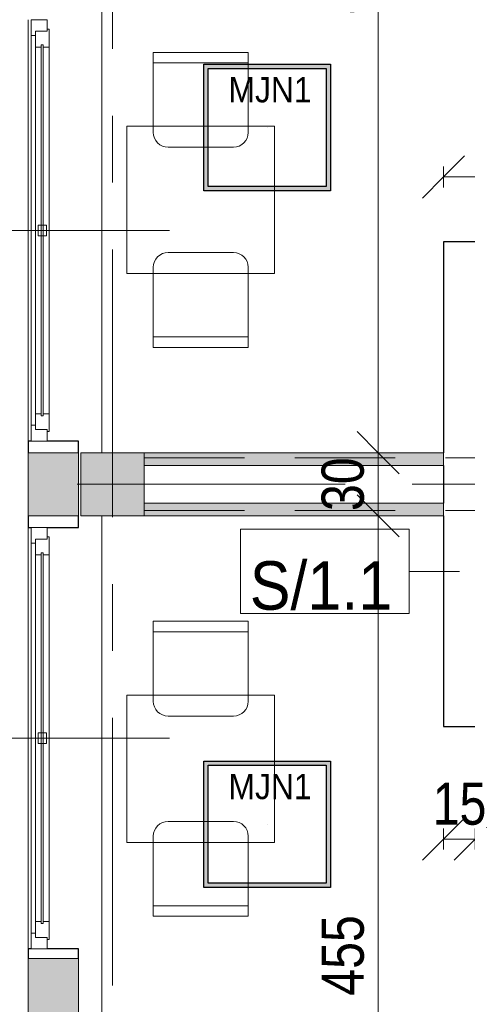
# Model space of a CAD drawing. Header units: centimetres. Extents: x -1631 to 21770, y -8842 to 3590.
# Tile 75 of 150: x -1257 to -1044, y 2082 to 2549. Entities that reach past the tile are written whole.
import ezdxf

# ---------------------------------------------------------------- set-up
doc = ezdxf.new("R2010")
doc.units = ezdxf.units.CM
doc.linetypes.add('Oś', pattern=[222.25, 127, -31.75, 31.75, -31.75])
doc.linetypes.add('Ukryte', pattern=[71.438, 47.625, -23.813])
for name, color, linetype, lineweight in [('A-ANNO-DIMS', 211, 'Continuous', 13), ('A-ANNO-DIMS-100', 211, 'Continuous', 13), ('A-DETL-HDLN', 90, 'Ukryte', 9), ('A-GLAZ', 151, 'Continuous', 13), ('A-GLAZ-IDEN', 152, 'Continuous', 13), ('A-WALL', 113, 'Continuous', 13), ('A-WALL-IDEN', 211, 'Continuous', 13), ('A-WALL-PATT', 111, 'Continuous', 13), ('I-FURN', 30, 'Continuous', 9), ('S-COLS', 52, 'Continuous', 13), ('S-GRID', 1, 'Continuous', 13)]:
    doc.layers.add(name, color=color, linetype=linetype, lineweight=lineweight)
doc.layers.add('E_oprawy', color=12, linetype='Continuous')
doc.styles.add('Arial', font='arial.ttf', dxfattribs={"width": 0.9, "height": 18})
doc.styles.add('Arial Narrow_5', font='ARIALN.TTF', dxfattribs={"height": 20})
doc.styles.add('Arial_12', font='arial.ttf', dxfattribs={"width": 0.9, "height": 23})
doc.styles.add('Arial_13', font='arial.ttf', dxfattribs={"height": 0.2})
doc.dimstyles.new('Diagonal_1_100__0__wewnętrzne_1', dxfattribs={"dimscale": 30.48, "dimtxt": 20.468619, "dimasz": 0.656168, "dimexe": 0.164042, "dimexo": 0.0625, "dimgap": 0.032808, "dimtad": 1, "dimdec": 0, "dimdsep": 46, "dimtxsty": 'Arial Narrow_5', "dimblk1": 'OBLIQUE', "dimblk2": 'OBLIQUE', "dimsah": 1, "dimcen": 0.09, "dimazin": 0, "dimtfac": 1, "dimtdec": 4, "dimtix": 1, "dimtmove": 0, "dimatfit": 3, "dimfxl": 0, "dimtvp": 1, "dimtolj": 1, "dimtzin": 0, "dimarcsym": 0})
doc.dimstyles.new('Diagonal_1_100__0__wewnętrzne_2', dxfattribs={"dimscale": 30.48, "dimtxt": 20.468619, "dimasz": 0.656168, "dimexe": 0.164042, "dimexo": 0.0625, "dimgap": 0.032808, "dimtad": 1, "dimdec": 0, "dimdsep": 46, "dimtxsty": 'Arial Narrow_5', "dimblk1": 'OBLIQUE', "dimblk2": 'OBLIQUE', "dimsah": 1, "dimcen": 0.09, "dimazin": 0, "dimtfac": 1, "dimtdec": 4, "dimtix": 1, "dimtmove": 2, "dimatfit": 3, "dimfxl": 0, "dimtvp": 1, "dimtolj": 1, "dimtzin": 0, "dimarcsym": 0})

# ---------------------------------------------------------------- blocks, each defined once
blk = doc.blocks.new('M_Concrete-Square-Column - 300 x 300mm-1794509-5_piętro III __10_50 m_ - stan projektowany')
at = {"layer": 'S-COLS', "lineweight": 9}
blk.add_hatch(color=254, dxfattribs=at).paths.add_polyline_path([(15, -15), (15, 15), (-15, 15), (-15, -15)], flags=0)
for p, q in [((15, 15), (-15, 15)), ((-15, 15), (-15, -15)), ((15, -15), (15, 15)), ((-15, -15), (15, -15))]:
    blk.add_line(p, q, dxfattribs=at)
blk = doc.blocks.new('Blat - Blat-1285996-5_piętro III __10_50 m_ - stan projektowany')
at = {"layer": 'I-FURN'}
for p, q in [((0, 0), (70, 0)), ((0, -70), (0, 0)), ((70, 0), (70, -70)), ((70, -70), (0, -70))]:
    blk.add_line(p, q, dxfattribs=at)
blk = doc.blocks.new('Blat - Blat-1285693-5_piętro III __10_50 m_ - stan projektowany')
at = {"layer": 'I-FURN'}
for p, q in [((0, 70), (0, 0)), ((70, 70), (0, 70)), ((70, 0), (70, 70)), ((0, 0), (70, 0))]:
    blk.add_line(p, q, dxfattribs=at)
blk = doc.blocks.new('krzesło - krzesło-1270919-5_piętro III __10_50 m_ - stan projektowany')
at = {"layer": 'I-FURN'}
for p, q in [((-15.5, 22.5), (15.5, 22.5)), ((-22.5, -22.5), (-22.5, 15.5)), ((22.5, 15.5), (22.5, -22.5)), ((22.5, -17.5), (-22.5, -17.5)), ((22.5, -22.5), (-22.5, -22.5))]:
    blk.add_line(p, q, dxfattribs=at)
for centre, start, end in [((-15.5, 15.5), 90, 180), ((15.5, 15.5), 360, 90)]:
    blk.add_arc(centre, 7, start, end, dxfattribs=at)
blk = doc.blocks.new('krzesło - krzesło-823058-5_piętro III __10_50 m_ - stan projektowany')
at = {"layer": 'I-FURN'}
for p, q in [((-22.5, 22.5), (-22.5, -15.5)), ((22.5, 22.5), (-22.5, 22.5)), ((22.5, -15.5), (22.5, 22.5)), ((22.5, 17.5), (-22.5, 17.5)), ((-15.5, -22.5), (15.5, -22.5))]:
    blk.add_line(p, q, dxfattribs=at)
for centre, start, end in [((-15.5, -15.5), 180, 270), ((15.5, -15.5), 270, 0)]:
    blk.add_arc(centre, 7, start, end, dxfattribs=at)
blk = doc.blocks.new('Okno - automatyczna etykieta - 200x165 _projektowane_-2617502-5_piętro III __10_50 m_ - stan projektowany')
at = {"layer": 'A-GLAZ'}
for p, q in [((-100, -3), (-94.5, -3)), ((-100, -10.5), (-100, -3)), ((-95.5, -2), (-87, -2)), ((-95.5, -3), (-95.5, -2)), ((-94.5, -3), (-95.5, -3)), ((-94.5, -8.5), (-94.5, -3)), ((-94.5, -3), (-94.5, -8.5)), ((-87, -2), (-87, -4.75)), ((87, -2), (-87, -2)), ((-2.5, -7.25), (-2.5, -3.25)), ((-2.5, -3.25), (2.5, -3.25)), ((2.5, -3.25), (2.5, -7.25)), ((87, -2), (95.5, -2)), ((87, -4.75), (87, -2)), ((94.5, -3), (94.5, -8.5)), ((95.5, -3), (94.5, -3)), ((94.5, -3), (100, -3)), ((94.5, -8.5), (94.5, -3)), ((95.5, -2), (95.5, -3)), ((100, -3), (100, -10.5)), ((-87, -8.5), (-94.5, -8.5)), ((-94.5, -8.5), (-92.5, -8.5)), ((-92.5, -8.5), (-92.5, -10.5)), ((-88, -5.75), (-88, -4.75)), ((-88, -4.75), (88, -4.75)), ((-88, -4.75), (-88, -5.75)), ((-87, -4.75), (-88, -4.75)), ((88, -5.75), (-88, -5.75)), ((-88, -5.75), (-87, -5.75)), ((-87, -5.75), (-87, -8.5)), ((87, -8.5), (-87, -8.5)), ((2.5, -7.25), (-2.5, -7.25)), ((88, -4.75), (87, -4.75)), ((87, -5.75), (88, -5.75)), ((87, -8.5), (87, -5.75)), ((94.5, -8.5), (87, -8.5)), ((88, -4.75), (88, -5.75)), ((88, -5.75), (88, -4.75)), ((92.5, -8.5), (94.5, -8.5)), ((92.5, -10.5), (92.5, -8.5)), ((-92.5, -10.5), (-100, -10.5)), ((-100, -10.5), (100, -10.5)), ((92.5, -10.5), (-92.5, -10.5)), ((100, -10.5), (92.5, -10.5))]:
    blk.add_line(p, q, dxfattribs=at)
blk = doc.blocks.new('Okno - automatyczna etykieta - 200x165 _projektowane_-2617392-5_piętro III __10_50 m_ - stan projektowany')
at = {"layer": 'A-GLAZ'}
for p, q in [((-92.5, 10.5), (-100, 10.5)), ((-100, 10.5), (-100, 3)), ((-100, 10.5), (100, 10.5)), ((-92.5, 8.5), (-92.5, 10.5)), ((92.5, 10.5), (-92.5, 10.5)), ((100, 10.5), (92.5, 10.5)), ((92.5, 10.5), (92.5, 8.5)), ((100, 3), (100, 10.5)), ((-87, 8.5), (-94.5, 8.5)), ((-94.5, 8.5), (-94.5, 3)), ((-94.5, 3), (-94.5, 8.5)), ((-94.5, 8.5), (-92.5, 8.5)), ((88, 5.75), (-88, 5.75)), ((-88, 5.75), (-88, 4.75)), ((-88, 4.75), (-88, 5.75)), ((-88, 5.75), (-87, 5.75)), ((-88, 4.75), (88, 4.75)), ((-87, 4.75), (-88, 4.75)), ((-87, 5.75), (-87, 8.5)), ((87, 8.5), (-87, 8.5)), ((-87, 2), (-87, 4.75)), ((2.5, 7.25), (-2.5, 7.25)), ((-2.5, 7.25), (-2.5, 3.25)), ((2.5, 3.25), (2.5, 7.25)), ((94.5, 8.5), (87, 8.5)), ((87, 8.5), (87, 5.75)), ((87, 5.75), (88, 5.75)), ((87, 4.75), (87, 2)), ((88, 4.75), (87, 4.75)), ((88, 4.75), (88, 5.75)), ((88, 5.75), (88, 4.75)), ((92.5, 8.5), (94.5, 8.5)), ((94.5, 3), (94.5, 8.5)), ((94.5, 8.5), (94.5, 3)), ((-100, 3), (-94.5, 3)), ((-94.5, 3), (-95.5, 3)), ((-95.5, 3), (-95.5, 2)), ((-95.5, 2), (-87, 2)), ((87, 2), (-87, 2)), ((-2.5, 3.25), (2.5, 3.25)), ((87, 2), (95.5, 2)), ((95.5, 3), (94.5, 3)), ((94.5, 3), (100, 3)), ((95.5, 2), (95.5, 3))]:
    blk.add_line(p, q, dxfattribs=at)
blk = doc.blocks.new('DIMBLOCK33-5_piętro III __10_50 m_ - stan projektowany')
at = {"layer": 'A-ANNO-DIMS-100', "transparency": 16777216}
for p, q in [((-1086.6, 2313.33), (-1096.6, 2323.33)), ((-1091.6, 2313.33), (-1081.6, 2313.33)), ((-1086.6, 2313.33), (-1091.6, 2313.33)), ((-1086.6, 1858.33), (-1086.6, 2313.33)), ((-1086.6, 2313.33), (-1076.6, 2303.33)), ((-1086.6, 1858.33), (-1096.6, 1868.33)), ((-1091.6, 1858.33), (-1081.6, 1858.33)), ((-1086.6, 1858.33), (-1091.6, 1858.33)), ((-1086.6, 1858.33), (-1076.6, 1848.33))]:
    blk.add_line(p, q, dxfattribs=at)
at = {"layer": 'A-ANNO-DIMS-100', "color": 0, "transparency": 16777216, "insert": (-1113.45, 2085.63), "char_height": 20, "width": 45.6158, "attachment_point": 1, "rotation": 90, "line_spacing_factor": 0.974696, "style": 'Arial Narrow_5'}
blk.add_mtext('455', dxfattribs=at)
blk = doc.blocks.new('_Oblique')
at = {"color": 0, "linetype": 'ByBlock', "lineweight": -2}
blk.add_line((-0.5, -0.5), (0.5, 0.5), dxfattribs=at)
blk = doc.blocks.new('DIMBLOCK34-5_piętro III __10_50 m_ - stan projektowany')
at = {"layer": 'A-ANNO-DIMS-100', "transparency": 16777216}
for p, q in [((-1086.6, 2343.33), (-1096.6, 2353.33)), ((-1091.6, 2343.33), (-1081.6, 2343.33)), ((-1086.6, 2343.33), (-1091.6, 2343.33)), ((-1086.6, 2313.33), (-1086.6, 2343.33)), ((-1086.6, 2343.33), (-1076.6, 2333.33)), ((-1086.6, 2313.33), (-1096.6, 2323.33)), ((-1091.6, 2313.33), (-1081.6, 2313.33)), ((-1086.6, 2313.33), (-1091.6, 2313.33)), ((-1086.6, 2313.33), (-1076.6, 2303.33))]:
    blk.add_line(p, q, dxfattribs=at)
at = {"layer": 'A-ANNO-DIMS-100', "color": 0, "transparency": 16777216, "insert": (-1113.45, 2315.65), "char_height": 20, "width": 30.4105, "attachment_point": 1, "rotation": 90, "line_spacing_factor": 0.974696, "style": 'Arial Narrow_5'}
blk.add_mtext('30', dxfattribs=at)
blk = doc.blocks.new('DIMBLOCK35-5_piętro III __10_50 m_ - stan projektowany')
at = {"layer": 'A-ANNO-DIMS-100', "transparency": 16777216}
for p, q in [((-1086.6, 2798.33), (-1096.6, 2808.33)), ((-1091.6, 2798.33), (-1081.6, 2798.33)), ((-1086.6, 2798.33), (-1091.6, 2798.33)), ((-1086.6, 2343.33), (-1086.6, 2798.33)), ((-1086.6, 2798.33), (-1076.6, 2788.33)), ((-1086.6, 2343.33), (-1096.6, 2353.33)), ((-1091.6, 2343.33), (-1081.6, 2343.33)), ((-1086.6, 2343.33), (-1091.6, 2343.33)), ((-1086.6, 2343.33), (-1076.6, 2333.33))]:
    blk.add_line(p, q, dxfattribs=at)
at = {"layer": 'A-ANNO-DIMS-100', "color": 0, "transparency": 16777216, "insert": (-1113.45, 2551.82), "char_height": 20, "width": 45.6158, "attachment_point": 1, "rotation": 90, "line_spacing_factor": 0.974696, "style": 'Arial Narrow_5'}
blk.add_mtext('455', dxfattribs=at)
blk = doc.blocks.new('DIMBLOCK181-5_piętro III __10_50 m_ - stan projektowany')
at = {"layer": 'A-ANNO-DIMS-100', "transparency": 16777216}
for p, q in [((-1055.62, 2159.95), (-1045.62, 2169.95)), ((-1040.62, 2159.95), (-1030.62, 2169.95)), ((-1055.62, 2164.95), (-1055.62, 2154.95)), ((-1055.62, 2159.95), (-1055.62, 2164.95)), ((-1040.62, 2164.95), (-1040.62, 2154.95)), ((-1040.62, 2159.95), (-1040.62, 2164.95)), ((-1055.62, 2159.95), (-1065.62, 2149.95)), ((-1055.62, 2159.95), (-1040.62, 2159.95)), ((-1040.62, 2159.95), (-1050.62, 2149.95))]:
    blk.add_line(p, q, dxfattribs=at)
at = {"layer": 'A-ANNO-DIMS-100', "color": 0, "transparency": 16777216, "insert": (-1060.79, 2186.8), "char_height": 20, "width": 30.4105, "attachment_point": 1, "line_spacing_factor": 0.974696, "style": 'Arial Narrow_5'}
blk.add_mtext('15', dxfattribs=at)
blk = doc.blocks.new('DIMBLOCK182-5_piętro III __10_50 m_ - stan projektowany')
at = {"layer": 'A-ANNO-DIMS-100', "transparency": 16777216}
for p, q in [((-1040.62, 2159.95), (-1030.62, 2169.95)), ((-932.63, 2159.95), (-922.63, 2169.95)), ((-1040.62, 2164.95), (-1040.62, 2154.95)), ((-1040.62, 2159.95), (-1040.62, 2164.95)), ((-932.63, 2164.95), (-932.63, 2154.95)), ((-932.63, 2159.95), (-932.63, 2164.95)), ((-1040.62, 2159.95), (-1050.62, 2149.95)), ((-1040.62, 2159.95), (-932.63, 2159.95)), ((-932.63, 2159.95), (-942.63, 2149.95))]:
    blk.add_line(p, q, dxfattribs=at)
at = {"layer": 'A-ANNO-DIMS-100', "color": 0, "transparency": 16777216, "insert": (-1005.63, 2186.8), "char_height": 20, "width": 45.6158, "attachment_point": 1, "line_spacing_factor": 0.974696, "style": 'Arial Narrow_5'}
blk.add_mtext('108', dxfattribs=at)
blk = doc.blocks.new('DIMBLOCK193-5_piętro III __10_50 m_ - stan projektowany')
at = {"layer": 'A-ANNO-DIMS-100', "transparency": 16777216}
for p, q in [((-1055.62, 2474.2), (-1045.62, 2484.2)), ((-975.62, 2474.2), (-965.62, 2484.2)), ((-1055.62, 2469.2), (-1055.62, 2479.2)), ((-975.62, 2469.2), (-975.62, 2479.2)), ((-1055.62, 2474.2), (-1065.62, 2464.2)), ((-975.62, 2474.2), (-1055.62, 2474.2)), ((-1055.62, 2474.2), (-1055.62, 2469.2)), ((-975.62, 2474.2), (-985.62, 2464.2)), ((-975.62, 2474.2), (-975.62, 2469.2))]:
    blk.add_line(p, q, dxfattribs=at)
at = {"layer": 'A-ANNO-DIMS-100', "color": 0, "transparency": 16777216, "insert": (-1028.29, 2501.05), "char_height": 20, "width": 30.4105, "attachment_point": 1, "line_spacing_factor": 0.974696, "style": 'Arial Narrow_5'}
blk.add_mtext('80', dxfattribs=at)
blk = doc.blocks.new('ET sciana_AT7 - 10mm-2270614-5_piętro III __10_50 m_ - stan projektowany')
at = {"layer": 'A-WALL-IDEN'}
for p, q in [((-0.4, 0.196875), (0.4, 0.196875)), ((-0.4, -0.203125), (-0.4, 0.196875)), ((0.4, 0.196875), (0.4, -0.203125)), ((-0.4, -0.203125), (0.4, -0.203125))]:
    blk.add_line(p, q, dxfattribs=at)
blk = doc.blocks.new('Okno_LD_typ 100 - metka _ wys_parapetu-2491833-5_piętro III __10_50 m_ - stan projektowany')
at = {"layer": 'A-GLAZ-IDEN'}
blk.add_line((0, 1.8925), (0, -0.3919), dxfattribs=at)
blk.add_circle((0, -0.0919), 0.3, dxfattribs=at)
at = {"layer": 'A-GLAZ-IDEN', "insert": (0.4711, 0.6634), "char_height": 0.2, "width": 0.48783, "attachment_point": 3, "rotation": 90, "line_spacing_factor": 0.936439, "style": 'Arial_13', "bg_fill": 3, "box_fill_scale": 1.25, "bg_fill_color": 256, "bg_fill_true_color": 13158600, "bg_fill_transparency": 0}
blk.add_mtext('\\pxqr,t6.35,12.7,19.05,25.4,31.75,38.1,44.45,50.8,57.15,63.5,69.85,76.2,82.55,88.9,95.25,101.6,107.95,114.3,120.65,127,133.35,139.7,146.05,152.4,158.75,165.1,171.45,177.8,184.15,190.5,196.85,203.2;{hp= }', dxfattribs=at)
blk = doc.blocks.new('MJN1')
at = {"layer": 'E_oprawy', "linetype": 'ByBlock'}
h = blk.add_hatch(color=256, dxfattribs=at)
h.paths.add_polyline_path([(-30, -30), (-30, 30), (30, 30), (30, -30)])
h.paths.add_polyline_path([(-28, -28), (-28, 28), (28, 28), (28, -28)], flags=16)
for points in [[(-30, -30), (-30, 30), (30, 30), (30, -30)], [(-28, -28), (-28, 28), (28, 28), (28, -28)]]:
    blk.add_lwpolyline(points, close=True, dxfattribs=at)
blk.add_circle((0, 0), 0.0000001, dxfattribs=at)
at = {"layer": 'E_oprawy', "color": 4, "style": 'Arial', "width": 0.9}
blk.add_text('MJN1', height=12, dxfattribs=at).set_placement((-18.29, 11.9))

msp = doc.modelspace()

# ---------------------------------------------------------------- hatches: boundary and pattern name
at = {"layer": 'A-WALL-PATT'}
h = msp.add_hatch(color=9, dxfattribs=at)
h.paths.add_polyline_path([(-1238.62, 1833.33), (-1228.62, 1833.33), (-1228.62, 1863.33), (-1252.62, 1863.33), (-1252.62, 1833.33)], flags=0)
h.paths.add_polyline_path([(-1252.62, 2073.33), (-1228.62, 2073.33), (-1228.62, 2103.33), (-1252.62, 2103.33), (-1252.62, 2080.47)], flags=0)
h.paths.add_polyline_path([(-1252.62, 2313.33), (-1228.62, 2313.33), (-1228.62, 2343.33), (-1252.62, 2343.33)], flags=0)
h.paths.add_polyline_path([(-1252.62, 2553.33), (-1228.62, 2553.33), (-1228.62, 2583.33), (-1252.62, 2583.33)], flags=0)
for points in [[(-1197.62, 2337.33), (-1055.62, 2337.33), (-1055.62, 2343.33), (-1197.62, 2343.33)], [(-1197.62, 2313.33), (-1055.62, 2313.33), (-1055.62, 2319.33), (-1197.62, 2319.33)]]:
    msp.add_hatch(color=9, dxfattribs=at).paths.add_polyline_path(points, flags=0)

# ---------------------------------------------------------------- linework, layer by layer
at = {"layer": 'A-DETL-HDLN'}
for p, q in [((-1197.62, 2340.83), (1172.38, 2340.83)), ((-1197.62, 2315.83), (1172.38, 2315.83))]:
    msp.add_line(p, q, dxfattribs=at)
at = {"layer": 'A-WALL', "lineweight": 9}
for p, q in [((-1217.62, 2793.33), (-1217.62, 2343.33)), ((-1252.62, 2348.83), (-1252.62, 2548.83)), ((-1252.62, 2343.33), (-1252.62, 2313.33)), ((-1228.62, 2313.33), (-1228.62, 2343.33)), ((-1055.62, 2343.33), (-1197.62, 2343.33)), ((-1197.62, 2337.33), (-1055.62, 2337.33)), ((-1055.62, 2319.33), (-1197.62, 2319.33)), ((-1217.62, 2313.33), (-1217.62, 1863.33)), ((-1197.62, 2313.33), (-1055.62, 2313.33)), ((-1252.62, 2107.83), (-1252.62, 2307.83)), ((-1252.62, 2103.33), (-1252.62, 2073.33)), ((-1228.62, 2073.33), (-1228.62, 2103.33))]:
    msp.add_line(p, q, dxfattribs=at)
at = {"layer": 'A-WALL', "color": 7, "lineweight": 25}
for p, q in [((-1055.62, 2443.33), (-1055.62, 2343.33)), ((-1026.12, 2443.33), (-1055.62, 2443.33)), ((-1251.12, 2348.83), (-1252.62, 2348.83)), ((-1252.62, 2348.83), (-1252.62, 2343.33)), ((-1228.62, 2348.83), (-1243.62, 2348.83)), ((-1228.62, 2343.33), (-1228.62, 2348.83)), ((-1055.62, 2337.33), (-1055.62, 2319.33)), ((-1252.62, 2313.33), (-1252.62, 2307.83)), ((-1228.62, 2307.83), (-1228.62, 2313.33)), ((-1055.62, 2313.33), (-1055.62, 2213.33)), ((-1252.62, 2307.83), (-1251.12, 2307.83)), ((-1243.62, 2307.83), (-1228.62, 2307.83)), ((-1055.62, 2213.33), (-983.13, 2213.33)), ((-1251.12, 2107.83), (-1252.62, 2107.83)), ((-1252.62, 2107.83), (-1252.62, 2103.33)), ((-1228.62, 2107.83), (-1243.62, 2107.83)), ((-1228.62, 2103.33), (-1228.62, 2107.83))]:
    msp.add_line(p, q, dxfattribs=at)
at = {"layer": 'A-WALL'}
for p, q in [((-1228.62, 2343.33), (-1252.62, 2343.33)), ((-1055.62, 2337.33), (-1055.62, 2343.33)), ((-1055.62, 2313.33), (-1055.62, 2319.33)), ((-1252.62, 2313.33), (-1228.62, 2313.33)), ((-1228.62, 2103.33), (-1252.62, 2103.33))]:
    msp.add_line(p, q, dxfattribs=at)
at = {"layer": 'A-WALL-IDEN'}
msp.add_line((-1048.12, 2287.01), (-1071.93, 2287.01), dxfattribs=at)
at = {"layer": 'S-GRID', "linetype": 'Oś'}
for p, q in [((-1212.62, 2884.27), (-1212.62, 27.13)), ((1342.46, 2328.33), (-1368.76, 2328.33))]:
    msp.add_line(p, q, dxfattribs=at)

# ---------------------------------------------------------------- block references
at = {"layer": 'A-GLAZ'}
for name, p, rotation in [('Okno - automatyczna etykieta - 200x165 _projektowane_-2617502-5_piętro III __10_50 m_ - stan projektowany', (-1240.62, 2448.83), 269.9999999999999), ('Okno - automatyczna etykieta - 200x165 _projektowane_-2617392-5_piętro III __10_50 m_ - stan projektowany', (-1240.62, 2207.83), 89.9999999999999)]:
    msp.add_blockref(name, p, dxfattribs=dict(at, rotation=rotation))
at = {"layer": 'A-WALL-IDEN', "xscale": 99.99999999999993, "yscale": 99.99999999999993, "zscale": 99.99999999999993}
msp.add_blockref('ET sciana_AT7 - 10mm-2270614-5_piętro III __10_50 m_ - stan projektowany', (-1111.93, 2287.32), dxfattribs=at)
at = {"layer": 'E_oprawy'}
for p in [(-1139.29, 2497.68), (-1139.29, 2167.01)]:
    msp.add_blockref('MJN1', p, dxfattribs=at)
at = {"layer": 'I-FURN', "rotation": 180}
for name, p in [('krzesło - krzesło-1270919-5_piętro III __10_50 m_ - stan projektowany', (-1170.73, 2510.83)), ('Blat - Blat-1285996-5_piętro III __10_50 m_ - stan projektowany', (-1135.73, 2428.33)), ('krzesło - krzesło-823058-5_piętro III __10_50 m_ - stan projektowany', (-1170.73, 2415.83)), ('krzesło - krzesło-1270919-5_piętro III __10_50 m_ - stan projektowany', (-1170.73, 2240.83)), ('Blat - Blat-1285693-5_piętro III __10_50 m_ - stan projektowany', (-1135.73, 2228.33)), ('krzesło - krzesło-823058-5_piętro III __10_50 m_ - stan projektowany', (-1170.73, 2145.83))]:
    msp.add_blockref(name, p, dxfattribs=at)
at = {"layer": 'S-COLS', "lineweight": 9}
msp.add_blockref('M_Concrete-Square-Column - 300 x 300mm-1794509-5_piętro III __10_50 m_ - stan projektowany', (-1212.62, 2328.33), dxfattribs=at)

# ---------------------------------------------------------------- texts
at = {"layer": 'A-WALL-IDEN', "insert": (-1113.74, 2280.16), "char_height": 23, "width": 67.32, "attachment_point": 5, "line_spacing_factor": 0.936439, "style": 'Arial_12'}
msp.add_mtext('\\pxqc,t4.96957,9.93913,14.9087,19.87826,24.84783,29.81739,34.78696,39.75652,44.72609,49.69565,54.66522,59.63478,64.60435,69.57391,74.54348,79.51304,84.48261,89.45217,94.42174,99.3913,104.36087,109.33043,114.3,119.26957,124.23913,129.2087,134.17826,139.14783,144.11739,149.08696,154.05652,159.02609;{S/1.1}', dxfattribs=at)

# ---------------------------------------------------------------- dimensions: what is measured, and where the dimension line sits
at = {"layer": 'A-ANNO-DIMS'}
for base, p1, p2, angle, override, picture, middle in [((-1086.6, 2798.33), (-1091.6, 2343.33), (-1091.6, 2798.33), 90, {"dimpost": '<>', "dimfxl": 455}, 'DIMBLOCK35-5_piętro III __10_50 m_ - stan projektowany', (-1097.77, 2570.83)), ((-1055.62, 2474.2), (-975.62, 2469.2), (-1055.62, 2469.2), 0, {"dimpost": '<>', "dimfxl": 80}, 'DIMBLOCK193-5_piętro III __10_50 m_ - stan projektowany', (-1015.62, 2485.42)), ((-1086.6, 2343.33), (-1091.6, 2313.33), (-1091.6, 2343.33), 90, {"dimpost": '<>', "dimfxl": 30}, 'DIMBLOCK34-5_piętro III __10_50 m_ - stan projektowany', (-1097.81, 2328.33)), ((-932.63, 2159.95), (-1040.62, 2164.95), (-932.63, 2164.95), 0, {"dimpost": '<>', "dimfxl": 107.997908}, 'DIMBLOCK182-5_piętro III __10_50 m_ - stan projektowany', (-986.62, 2171.16))]:
    dim = msp.add_linear_dim(base=base, p1=p1, p2=p2, angle=angle, dimstyle='Diagonal_1_100__0__wewnętrzne_1', override=override, dxfattribs=at)
    dim.commit()
    dim.dimension.update_dxf_attribs({"geometry": picture, "text_midpoint": middle})
dim = msp.add_linear_dim(base=(-1086.6, 2313.33), p1=(-1091.6, 1858.33), p2=(-1091.6, 2313.33), angle=90, dimstyle='Diagonal_1_100__0__wewnętrzne_2', override={"dimpost": '<>', "dimfxl": 455}, dxfattribs=at)
dim.commit()
dim.dimension.update_dxf_attribs({"geometry": 'DIMBLOCK33-5_piętro III __10_50 m_ - stan projektowany', "text_midpoint": (-1100.12, 2108.44), "dimtype": 160, "text_rotation": 90})
dim = msp.add_linear_dim(base=(-1040.62, 2159.95), p1=(-1055.62, 2164.95), p2=(-1040.62, 2164.95), dimstyle='Diagonal_1_100__0__wewnętrzne_1', override={"dimpost": '<>', "dimfxl": 15}, dxfattribs=at)
dim.commit()
dim.dimension.update_dxf_attribs({"geometry": 'DIMBLOCK181-5_piętro III __10_50 m_ - stan projektowany', "text_midpoint": (-1048.12, 2171.16)})

# ---------------------------------------------------------------- next in the draw order: block references
at = {"layer": 'A-GLAZ-IDEN', "xscale": 99.99999999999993, "yscale": 99.99999999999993, "zscale": 99.99999999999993}
for p, rotation in [((-1374.73, 2448.83), 270), ((-1374.73, 2207.83), 270.0000000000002)]:
    msp.add_blockref('Okno_LD_typ 100 - metka _ wys_parapetu-2491833-5_piętro III __10_50 m_ - stan projektowany', p, dxfattribs=dict(at, rotation=rotation))

doc.saveas('drawing.dxf')
